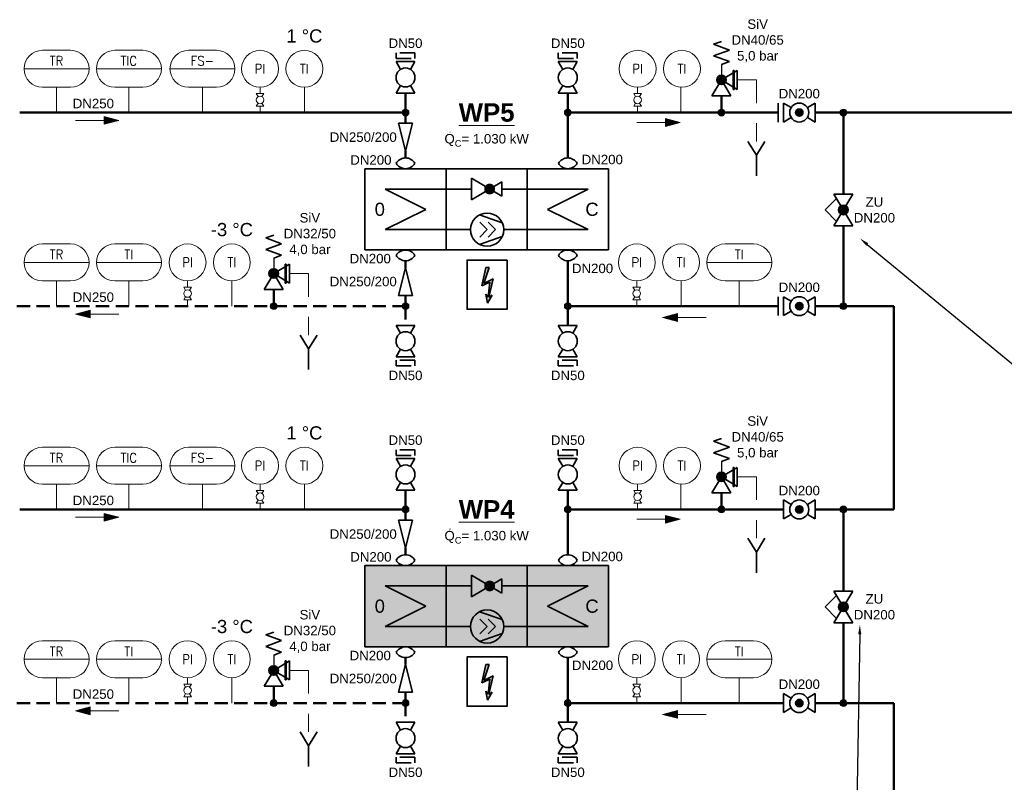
# Model space of a CAD drawing. Header units: millimetres. Extents: x -226 to 2201, y 0 to 1085.
# Tile 17 of 28: x 553 to 740, y 877 to 1022. Entities that reach past the tile are written whole.
import ezdxf
from ezdxf import colors
from ezdxf.entities.mleader import LeaderData, LeaderLine
from ezdxf.enums import TextEntityAlignment as Align
from ezdxf.math import Vec2, Vec3

# ---------------------------------------------------------------- set-up
doc = ezdxf.new("R2010")
doc.units = ezdxf.units.MM
doc.header["$PDMODE"] = 1
doc.linetypes.add('GESTRICHELT2', pattern=[0.375, 0.25, -0.125])
doc.layers.get('0').update_dxf_attribs({"lineweight": 18})
for name, color, linetype, lineweight in [('TGAx_G_KOM_GA-Symbole', 7, 'Continuous', 18), ('TGAx_G_RESERVE_KOM_GA-Symbole', 7, 'Continuous', 18), ('TGAx_H_KOM_Armaturen', 7, 'Continuous', 35), ('TGAx_H_KOM_Bauteile', 7, 'Continuous', 35), ('TGAx_H_KOM_Bauteile-Schraff', 9, 'Continuous', 18), ('TGAx_H_LTG_NT_VL', 12, 'Continuous', 50), ('TGAx_H_LTG_Quellenkreis-Umweltwärme_RL', 66, 'GESTRICHELT2', 50), ('TGAx_H_LTG_Quellenkreis-Umweltwärme_VL', 32, 'Continuous', 50), ('TGAx_H_RESERVE_KOM_Armaturen', 7, 'Continuous', 35), ('TGAx_H_RESERVE_KOM_Bauteile', 7, 'Continuous', 35), ('TGAx_H_RESERVE_LTG_NT_VL', 12, 'Continuous', 50), ('TGAx_H_RESERVE_LTG_Quellenkreis-Umweltwärme_RL', 66, 'GESTRICHELT2', 50), ('TGAx_H_RESERVE_LTG_Quellenkreis-Umweltwärme_VL', 32, 'Continuous', 50), ('TGAx_H_RESERVE_TXT_Beschriftung', 7, 'Continuous', 18), ('TGAx_H_RESERVE_TXT_Dimensionierung', 7, 'Continuous', 18), ('TGAx_H_TXT_Beschriftung', 7, 'Continuous', 18), ('TGAx_H_TXT_Dimensionierung', 7, 'Continuous', 18)]:
    doc.layers.add(name, color=color, linetype=linetype, lineweight=lineweight)
doc.styles.add('Arial', font='arial.ttf')
doc.styles.add('MSR-Arial', font='romans.shx')
doc.styles.add('RomanS', font='arial.ttf')

# ---------------------------------------------------------------- blocks, each defined once
blk = doc.blocks.new('02.MSR_Fühler m. Fernwirkung_langrund')
for p, q in [((-2.67, 3.5), (2.67, 3.5)), ((-6.17, 0), (6.17, 0)), ((-2.67, -3.5), (2.67, -3.5))]:
    blk.add_line(p, q)
for centre, start, end in [((-2.67, 0), 90, 270), ((2.67, 0), 270, 90)]:
    blk.add_arc(centre, 3.5, start, end)
at = {"style": 'MSR-Arial', "width": 0.9}
for tag, p in [('MESSART', (0.02, 1.5)), ('WERT', (0.02, -1.55))]:
    blk.add_attdef(tag, text='', height=1.8, dxfattribs=at).set_placement(p, align=Align.MIDDLE_CENTER)
blk = doc.blocks.new('02.MSR_Manometeranschluss m. Hahn')
for p, q in [((0, 4.8), (0, 3.6)), ((0, 1.2), (0, 0))]:
    blk.add_line(p, q)
at = {"linetype": 'Continuous'}
for p, q in [((0.72, 3.6), (-0.72, 3.6)), ((-0.37, 3.02), (-0.72, 3.6)), ((0.72, 3.6), (0.37, 3.02)), ((-0.37, 1.78), (-0.72, 1.2)), ((0.72, 1.2), (-0.72, 1.2)), ((0.72, 1.2), (0.37, 1.78))]:
    blk.add_line(p, q, dxfattribs=at)
blk.add_circle((0, 2.4), 0.72, dxfattribs=at)
blk = doc.blocks.new('02.MSR_Fühler rund')
blk.add_circle((0, 0), 3.5)
at = {"style": 'MSR-Arial', "width": 0.9}
blk.add_attdef('MESSART', text='', height=1.8, dxfattribs=at).set_placement((0, 0), align=Align.MIDDLE_CENTER)
blk = doc.blocks.new('4.11-Pfeil-Fliessrichtung')
at = {"linetype": 'Continuous', "lineweight": 18}
blk.add_line((-4.12, 0), (4.12, 0), dxfattribs=at)
at = {"linetype": 'Continuous', "lineweight": 18, "flags": 128}
for points in [[(1.32, 0.75), (4.12, 0), (1.32, -0.75)], [(1.39, 0.66), (3.85, 0), (1.39, -0.66)], [(1.46, 0.57), (3.58, 0), (1.46, -0.57)], [(1.53, 0.48), (3.31, 0), (1.53, -0.48)], [(1.6, 0.39), (3.04, 0), (1.6, -0.39)], [(1.67, 0.3), (2.77, 0), (1.67, -0.3)], [(1.74, 0.21), (2.5, 0), (1.74, -0.21)], [(1.81, 0.11), (2.23, 0), (1.81, -0.11)], [(1.88, 0.02), (1.96, 0), (1.88, -0.02)]]:
    blk.add_lwpolyline(points, close=True, dxfattribs=at)
blk = doc.blocks.new('8.08-Wärmetauscher o. Kreuzung')
at = {"linetype": 'Continuous'}
for p, q in [((-15, 10), (5, 10)), ((-15, -10), (-15, 10)), ((5, 10), (5, -10)), ((-10, 5), (0, 0)), ((5, 5), (-10, 5)), ((0, 0), (-10, -5)), ((5, -5), (-10, -5)), ((5, -10), (-15, -10))]:
    blk.add_line(p, q, dxfattribs=at)
blk = doc.blocks.new('7.02.02-Druckminderventil')
at = {"linetype": 'Continuous'}
for p, q in [((5, 1.8), (0, -1.2)), ((5, 1.8), (5, -1.8)), ((0, -1.2), (0, 1.2)), ((0, 1.2), (5, -1.8))]:
    blk.add_line(p, q, dxfattribs=at)
at = {"const_width": 0.9, "flags": 128}
blk.add_lwpolyline([(1.55, 0, 1), (2.45, 0, 1)], format="xyb", close=True, dxfattribs=at)
blk = doc.blocks.new('01.DIV_Pfeil-ELT')
h = blk.add_hatch(color=256)
h.dxf.hatch_style = 1
h.paths.add_polyline_path([(0.53, 12.06), (-0.52, 12.06), (-1.92, 5.85), (0.84, 7.12), (0.24, 2.05), (-0.57, 3.1), (0, 0), (1.56, 2.75), (0.47, 2.03), (1.92, 8.25), (-1.2, 6.64)])
at = {"linetype": 'Continuous'}
for p, q in [((-1.92, 5.85), (-0.52, 12.06)), ((0.53, 12.06), (-1.2, 6.64)), ((-0.52, 12.06), (0.53, 12.06)), ((-1.92, 5.85), (0.84, 7.12)), ((-1.2, 6.64), (1.92, 8.25)), ((0.84, 7.12), (0.24, 2.05)), ((1.92, 8.25), (0.47, 2.03)), ((-0.57, 3.1), (0.24, 2.05)), ((0, 0), (-0.57, 3.1)), ((0, 0), (1.56, 2.75)), ((1.56, 2.75), (0.47, 2.03))]:
    blk.add_line(p, q, dxfattribs=at)
blk = doc.blocks.new('7.03-Sicherheitsventil')
for p, q in [((-1.5, 9.75), (0, 10.29)), ((-1.5, 9.75), (1.5, 8.66)), ((-1.5, 7.56), (1.5, 8.66)), ((-1.5, 7.56), (1.5, 6.47)), ((0, 5.93), (1.5, 6.47))]:
    blk.add_line(p, q)
at = {"lineweight": 25}
blk.add_line((0, 5.93), (0, 3), dxfattribs=at)
at = {"linetype": 'Continuous'}
for p, q in [((3, 4.8), (0, 3)), ((2.2, 4.8), (2.2, 1.2)), ((2.3, 4.8), (2.3, 1.2)), ((2.4, 4.8), (2.4, 1.2)), ((3, 4.8), (3, 1.2)), ((-1.8, 0), (0, 3)), ((0, 3), (1.8, 0)), ((0, 3), (3, 1.2)), ((-1.8, 0), (1.8, 0))]:
    blk.add_line(p, q, dxfattribs=at)
at = {"color": 7}
for p, q in [((2.2, 4.8), (2.4, 4.8)), ((2.2, 1.2), (2.4, 1.2))]:
    blk.add_line(p, q, dxfattribs=at)
at = {"linetype": 'Continuous'}
for radius in [0.9, 0.8, 0.7, 0.6, 0.5, 0.4, 0.3, 0.2, 0.1]:
    blk.add_circle((0, 3), radius, dxfattribs=at)
blk.add_point((0, 3), dxfattribs=at)
blk = doc.blocks.new('9.01-Trichter')
at = {"linetype": 'Continuous'}
for p, q in [((-1.63, 0), (0, -2.62)), ((0, -2.62), (1.63, 0)), ((0, -6.53), (0, -2.62))]:
    blk.add_line(p, q, dxfattribs=at)
blk = doc.blocks.new('4.16-Leitungs-Verbindungspunkt')
at = {"linetype": 'Continuous', "lineweight": 18}
blk.add_hatch(color=256, dxfattribs=at).paths.add_polyline_path([(0.65, 0, 1), (-0.65, 0, 1)])
blk.add_circle((0, 0), 0.65, dxfattribs=at)
blk = doc.blocks.new('13.41-Schraubenverdichter')
at = {"linetype": 'Continuous'}
for p, q in [((-4.01, -6.45), (-1.87, -0.31)), ((-2, -4.15), (0, -2.15)), ((0, -2.15), (2, -4.15)), ((1.87, -0.31), (4.01, -6.45)), ((-2, -6.4), (0, -4.4)), ((0, -4.4), (2, -6.4))]:
    blk.add_line(p, q, dxfattribs=at)
blk.add_circle((0, -4.4), 4.5, dxfattribs=at)
blk = doc.blocks.new('7.02.01C-Absperrventil m. stet. Stellverhalten')
h = blk.add_hatch(color=256)
h.dxf.hatch_style = 1
h.paths.add_polyline_path([(2.23, 0.46), (3, 0), (3.77, 0.46, 0.56619)])
h.paths.add_polyline_path([(2.23, 0.46, 0.135933), (2.1, 0, 0.135933), (2.23, -0.46), (3, 0)])
h.paths.add_polyline_path([(3, 0), (2.23, -0.46, 0.56619), (3.77, -0.46)])
h.paths.add_polyline_path([(3.77, 0.46), (3, 0), (3.77, -0.46, 0.135933), (3.9, 0, 0.135933)])
at = {"linetype": 'Continuous'}
for p, q in [((3, 3.48), (0.81, 1.31)), ((3, 3.48), (5.19, 1.31)), ((6, 1.8), (0, -1.8)), ((0, 1.8), (6, -1.8)), ((0, 1.8), (0, -1.8)), ((6, 1.8), (6, -1.8))]:
    blk.add_line(p, q, dxfattribs=at)
blk.add_circle((3, 0), 0.9, dxfattribs=at)
blk.add_point((3, 0), dxfattribs=at)
blk = doc.blocks.new('7.01.04-Absperrhahn allg.')
at = {"linetype": 'Continuous'}
for p, q in [((0, 1.8), (0, -1.8)), ((0, 1.8), (1.46, 0.93)), ((6, 1.8), (4.54, 0.93)), ((6, 1.8), (6, -1.8)), ((1.46, -0.93), (0, -1.8)), ((4.54, -0.93), (6, -1.8))]:
    blk.add_line(p, q, dxfattribs=at)
blk.add_circle((3, 0), 1.8, dxfattribs=at)
blk = doc.blocks.new('Manometeranschluss-m-Hahn')
for p, q in [((0, 4.8), (0, 3.6)), ((0, 1.2), (0, 0))]:
    blk.add_line(p, q)
at = {"xscale": 0.4000000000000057, "yscale": 0.4000000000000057, "zscale": 0.4000000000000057, "rotation": 270}
blk.add_blockref('7.01.04-Absperrhahn allg.', (0, 3.6), dxfattribs=at)
blk = doc.blocks.new('7.01.05-Absperrkugelhahn')
h = blk.add_hatch(color=256)
h.dxf.hatch_style = 1
h.paths.add_polyline_path([(2.3, 0, 1), (3.7, 0, 1)])
at = {"linetype": 'Continuous'}
for p, q in [((0, 1.8), (1.46, 0.93)), ((0, 1.8), (0, -1.8)), ((6, 1.8), (4.54, 0.93)), ((6, 1.8), (6, -1.8)), ((1.46, -0.93), (0, -1.8)), ((4.54, -0.93), (6, -1.8))]:
    blk.add_line(p, q, dxfattribs=at)
for radius in [1.8, 0.7]:
    blk.add_circle((3, 0), radius, dxfattribs=at)
blk = doc.blocks.new('8.01-Kompensator allg')
for centre, start, end in [((2.09, 0), 120.7343, 239.2657), ((-0.05, 0), 300.7343, 59.2657)]:
    blk.add_arc(centre, 2.09, start, end)
blk = doc.blocks.new('6.01-Reduzierung')
at = {"flags": 128}
blk.add_lwpolyline([(0, 1.3125), (0, -1.3125), (5.25, 0)], close=True, dxfattribs=at)
blk = doc.blocks.new('5.02-Flanschpaar')
at = {"linetype": 'Continuous'}
for p, q in [((0, 1.8), (0, -1.8)), ((1, 1.8), (1, -1.8))]:
    blk.add_line(p, q, dxfattribs=at)
blk = doc.blocks.new('5.07-Kupplung allg.')
at = {"linetype": 'Continuous'}
for p, q in [((0, 1.8), (0, -1.1)), ((1.1, 1.1), (1.1, 0)), ((1.1, 0), (1.1, -1.8))]:
    blk.add_line(p, q, dxfattribs=at)
for p, q in [((0, 1.8), (1.1, 1.8)), ((0, -1.8), (1.1, -1.8))]:
    blk.add_line(p, q)

msp = doc.modelspace()

# ---------------------------------------------------------------- hatches: boundary and pattern name
at = {"layer": 'TGAx_H_KOM_Bauteile-Schraff'}
h = msp.add_hatch(color=256, dxfattribs=at)
h.dxf.hatch_style = 1
h.set_gradient(color1=(255, 255, 255), color2=(192, 192, 192), tint=1, name='INVCYLINDER')
h.paths.add_polyline_path([(618.18, 918.17), (618.18, 902.77), (664.38, 902.77), (664.38, 918.17)])

# ---------------------------------------------------------------- linework, layer by layer
at = {"layer": 'TGAx_G_KOM_GA-Symbole'}
for p, q in [((559.66, 928.83), (559.66, 933.63)), ((573.38, 928.83), (573.38, 933.63)), ((587.35, 928.83), (587.35, 933.63)), ((606.68, 933.63), (606.68, 928.83)), ((606.68, 933.63), (606.68, 928.83)), ((678.12, 933.63), (678.12, 928.83)), ((559.66, 892.11), (559.66, 896.91)), ((573.38, 892.11), (573.38, 896.91)), ((592.93, 896.91), (592.93, 892.11)), ((592.93, 896.91), (592.93, 892.11)), ((678.18, 896.91), (678.18, 892.11)), ((678.18, 896.91), (678.18, 892.11)), ((689.23, 892.11), (689.23, 896.91))]:
    msp.add_line(p, q, dxfattribs=at)
at = {"layer": 'TGAx_G_RESERVE_KOM_GA-Symbole'}
for p, q in [((559.66, 1004.1), (559.66, 1008.9)), ((573.38, 1004.1), (573.38, 1008.9)), ((587.35, 1004.1), (587.35, 1008.9)), ((606.68, 1008.9), (606.68, 1004.1)), ((606.68, 1008.9), (606.68, 1004.1)), ((678.12, 1008.9), (678.12, 1004.1)), ((559.66, 967.38), (559.66, 972.18)), ((573.38, 967.38), (573.38, 972.18)), ((592.93, 972.18), (592.93, 967.38)), ((592.93, 972.18), (592.93, 967.38)), ((678.18, 972.18), (678.18, 967.38)), ((678.18, 972.18), (678.18, 967.38)), ((689.23, 967.38), (689.23, 972.18))]:
    msp.add_line(p, q, dxfattribs=at)
at = {"layer": 'TGAx_H_KOM_Armaturen', "lineweight": 18}
for p, q in [((688.84, 935.01), (692.47, 935.01)), ((692.47, 935.01), (692.47, 930.62)), ((692.47, 926.78), (692.47, 923.36)), ((603.86, 898.29), (607.49, 898.29)), ((607.49, 898.29), (607.49, 893.9)), ((607.49, 890.06), (607.49, 886.64))]:
    msp.add_line(p, q, dxfattribs=at)
at = {"layer": 'TGAx_H_KOM_Armaturen'}
msp.add_lwpolyline([(645.17, 900.86), (645.17, 891.51), (637.56, 891.51), (637.56, 900.86)], close=True, dxfattribs=at)
at = {"layer": 'TGAx_H_KOM_Bauteile'}
for p, q in [((638.42, 914.32), (633.58, 914.32)), ((648.98, 914.32), (644.14, 914.32)), ((638.11, 906.62), (633.58, 906.62)), ((648.98, 906.62), (644.44, 906.62))]:
    msp.add_line(p, q, dxfattribs=at)
msp.add_lwpolyline([(633.58, 918.17), (633.58, 902.77), (648.98, 902.77), (648.98, 918.17)], close=True, dxfattribs=at)
at = {"layer": 'TGAx_H_LTG_NT_VL', "ltscale": 0.1}
for p, q in [((818.13, 1004.1), (703.61, 1004.1)), ((708.97, 988.63), (708.97, 1004.1)), ((708.97, 967.38), (708.97, 982.63)), ((718.56, 967.38), (703.61, 967.38)), ((718.56, 928.83), (718.56, 967.38)), ((656.68, 928.83), (656.68, 932.47)), ((685.84, 932.01), (685.84, 928.83)), ((697.61, 928.83), (656.68, 928.83)), ((656.68, 920.22), (656.68, 928.83)), ((718.56, 928.83), (703.61, 928.83)), ((708.97, 913.35), (708.97, 928.83)), ((708.97, 892.11), (708.97, 907.35)), ((656.68, 900.72), (656.68, 892.11)), ((697.61, 892.11), (656.68, 892.11)), ((656.68, 892.11), (656.68, 888.46)), ((718.56, 892.11), (703.61, 892.11)), ((718.56, 892.11), (718.56, 853.56))]:
    msp.add_line(p, q, dxfattribs=at)
at = {"layer": 'TGAx_H_LTG_Quellenkreis-Umweltwärme_RL', "ltscale": 10}
for p, q in [((625.88, 900.72), (625.88, 899.4)), ((600.86, 895.29), (600.86, 892.11)), ((625.88, 894.15), (625.88, 892.11)), ((625.88, 892.11), (443.64, 892.11)), ((625.88, 892.11), (625.88, 888.46))]:
    msp.add_line(p, q, dxfattribs=at)
at = {"layer": 'TGAx_H_LTG_Quellenkreis-Umweltwärme_VL', "ltscale": 10}
for p, q in [((625.88, 928.83), (625.88, 932.47)), ((625.88, 928.83), (552.66, 928.83)), ((625.88, 926.79), (625.88, 928.83)), ((625.88, 920.22), (625.88, 921.54))]:
    msp.add_line(p, q, dxfattribs=at)
at = {"layer": 'TGAx_H_RESERVE_KOM_Armaturen', "lineweight": 18}
for p, q in [((688.84, 1010.29), (692.47, 1010.29)), ((692.47, 1010.29), (692.47, 1005.9)), ((692.47, 1002.06), (692.47, 998.64)), ((603.86, 973.56), (607.49, 973.56)), ((607.49, 973.56), (607.49, 969.17)), ((607.49, 965.33), (607.49, 961.91))]:
    msp.add_line(p, q, dxfattribs=at)
at = {"layer": 'TGAx_H_RESERVE_KOM_Armaturen'}
msp.add_lwpolyline([(645.17, 976.13), (645.17, 966.79), (637.56, 966.79), (637.56, 976.13)], close=True, dxfattribs=at)
at = {"layer": 'TGAx_H_RESERVE_KOM_Bauteile'}
for p, q in [((638.42, 989.59), (633.58, 989.59)), ((648.98, 989.59), (644.14, 989.59)), ((638.11, 981.89), (633.58, 981.89)), ((648.98, 981.89), (644.44, 981.89))]:
    msp.add_line(p, q, dxfattribs=at)
msp.add_lwpolyline([(633.58, 993.44), (633.58, 978.04), (648.98, 978.04), (648.98, 993.44)], close=True, dxfattribs=at)
at = {"layer": 'TGAx_H_RESERVE_LTG_NT_VL', "ltscale": 0.1}
for p, q in [((656.68, 1004.1), (656.68, 1007.75)), ((685.84, 1007.29), (685.84, 1004.1)), ((696.61, 1004.1), (656.68, 1004.1)), ((656.68, 995.49), (656.68, 1004.1)), ((656.68, 975.99), (656.68, 967.38)), ((696.61, 967.38), (656.68, 967.38)), ((656.68, 967.38), (656.68, 963.74))]:
    msp.add_line(p, q, dxfattribs=at)
at = {"layer": 'TGAx_H_RESERVE_LTG_Quellenkreis-Umweltwärme_RL', "ltscale": 10}
for p, q in [((625.88, 975.99), (625.88, 974.67)), ((600.86, 970.56), (600.86, 967.38)), ((625.88, 969.42), (625.88, 967.38)), ((625.88, 967.38), (414.61, 967.38)), ((625.88, 967.38), (625.88, 963.74))]:
    msp.add_line(p, q, dxfattribs=at)
at = {"layer": 'TGAx_H_RESERVE_LTG_Quellenkreis-Umweltwärme_VL', "ltscale": 10}
for p, q in [((625.88, 1004.1), (625.88, 1007.75)), ((625.88, 1004.1), (552.66, 1004.1)), ((625.88, 1002.06), (625.88, 1004.1)), ((625.88, 995.49), (625.88, 996.81))]:
    msp.add_line(p, q, dxfattribs=at)
at = {"layer": 'TGAx_H_RESERVE_TXT_Beschriftung'}
msp.add_circle((634.31, 1000.38), 0.0221, dxfattribs=at)
at = {"layer": 'TGAx_H_TXT_Beschriftung'}
msp.add_circle((634.31, 925.1), 0.0221, dxfattribs=at)

# ---------------------------------------------------------------- block references
at = {"layer": 'TGAx_G_KOM_GA-Symbole'}
ref = msp.add_blockref('02.MSR_Fühler m. Fernwirkung_langrund', (559.66, 937.13), dxfattribs=dict(at, xscale=-1))
ref.add_attrib('MESSART', 'TR', dxfattribs={"layer": '0', "height": 1.8, "style": 'MSR-Arial', "width": 0.9}).set_placement((559.64, 938.63), align=Align.MIDDLE_CENTER)
ref = msp.add_blockref('02.MSR_Fühler m. Fernwirkung_langrund', (573.38, 937.13), dxfattribs=dict(at, xscale=-1))
ref.add_attrib('MESSART', 'TIC', dxfattribs={"layer": '0', "height": 1.8, "style": 'MSR-Arial', "width": 0.9}).set_placement((573.36, 938.63), align=Align.MIDDLE_CENTER)
ref = msp.add_blockref('02.MSR_Fühler m. Fernwirkung_langrund', (587.35, 937.13), dxfattribs=dict(at, xscale=-1))
ref.add_attrib('MESSART', 'FS-', dxfattribs={"layer": '0', "height": 1.8, "style": 'MSR-Arial', "width": 0.9}).set_placement((587.33, 938.63), align=Align.MIDDLE_CENTER)
ref = msp.add_blockref('02.MSR_Fühler rund', (598.27, 937.13), dxfattribs=dict(at, xscale=-1))
ref.add_attrib('MESSART', 'PI', dxfattribs={"layer": '0', "height": 1.8, "style": 'MSR-Arial', "width": 0.9}).set_placement((598.27, 937.13), align=Align.MIDDLE_CENTER)
ref = msp.add_blockref('02.MSR_Fühler rund', (606.68, 937.13), dxfattribs=dict(at, xscale=-1))
ref.add_attrib('MESSART', 'TI', dxfattribs={"layer": '0', "height": 1.8, "style": 'MSR-Arial', "width": 0.9}).set_placement((606.68, 937.13), align=Align.MIDDLE_CENTER)
ref = msp.add_blockref('02.MSR_Fühler rund', (669.93, 937.13), dxfattribs=dict(at, xscale=-1))
ref.add_attrib('MESSART', 'PI', dxfattribs={"layer": '0', "height": 1.8, "style": 'MSR-Arial', "width": 0.9}).set_placement((669.93, 937.13), align=Align.MIDDLE_CENTER)
ref = msp.add_blockref('02.MSR_Fühler rund', (678.34, 937.13), dxfattribs=dict(at, xscale=-1))
ref.add_attrib('MESSART', 'TI', dxfattribs={"layer": '0', "height": 1.8, "style": 'MSR-Arial', "width": 0.9}).set_placement((678.34, 937.13), align=Align.MIDDLE_CENTER)
at = {"layer": 'TGAx_G_KOM_GA-Symbole', "xscale": -1}
for p in [(598.27, 928.83), (584.52, 892.11), (669.77, 892.11)]:
    msp.add_blockref('02.MSR_Manometeranschluss m. Hahn', p, dxfattribs=at)
at = {"layer": 'TGAx_G_KOM_GA-Symbole'}
msp.add_blockref('Manometeranschluss-m-Hahn', (669.93, 928.83), dxfattribs=at)
ref = msp.add_blockref('02.MSR_Fühler m. Fernwirkung_langrund', (559.66, 900.41), dxfattribs=dict(at, xscale=-1))
ref.add_attrib('MESSART', 'TR', dxfattribs={"layer": '0', "height": 1.8, "style": 'MSR-Arial', "width": 0.9}).set_placement((559.64, 901.9), align=Align.MIDDLE_CENTER)
ref = msp.add_blockref('02.MSR_Fühler m. Fernwirkung_langrund', (573.38, 900.41), dxfattribs=dict(at, xscale=-1))
ref.add_attrib('MESSART', 'TI', dxfattribs={"layer": '0', "height": 1.8, "style": 'MSR-Arial', "width": 0.9}).set_placement((573.36, 901.9), align=Align.MIDDLE_CENTER)
ref = msp.add_blockref('02.MSR_Fühler rund', (584.52, 900.41), dxfattribs=dict(at, xscale=-1))
ref.add_attrib('MESSART', 'PI', dxfattribs={"layer": '0', "height": 1.8, "style": 'MSR-Arial', "width": 0.9}).set_placement((584.52, 900.41), align=Align.MIDDLE_CENTER)
ref = msp.add_blockref('02.MSR_Fühler rund', (592.93, 900.41), dxfattribs=dict(at, xscale=-1))
ref.add_attrib('MESSART', 'TI', dxfattribs={"layer": '0', "height": 1.8, "style": 'MSR-Arial', "width": 0.9}).set_placement((592.93, 900.41), align=Align.MIDDLE_CENTER)
ref = msp.add_blockref('02.MSR_Fühler rund', (669.77, 900.41), dxfattribs=dict(at, xscale=-1))
ref.add_attrib('MESSART', 'PI', dxfattribs={"layer": '0', "height": 1.8, "style": 'MSR-Arial', "width": 0.9}).set_placement((669.77, 900.41), align=Align.MIDDLE_CENTER)
ref = msp.add_blockref('02.MSR_Fühler rund', (678.18, 900.41), dxfattribs=dict(at, xscale=-1))
ref.add_attrib('MESSART', 'TI', dxfattribs={"layer": '0', "height": 1.8, "style": 'MSR-Arial', "width": 0.9}).set_placement((678.18, 900.41), align=Align.MIDDLE_CENTER)
ref = msp.add_blockref('02.MSR_Fühler m. Fernwirkung_langrund', (689.23, 900.41), dxfattribs=dict(at, xscale=-1))
ref.add_attrib('MESSART', 'TI', dxfattribs={"layer": '0', "height": 1.8, "style": 'MSR-Arial', "width": 0.9}).set_placement((689.21, 901.9), align=Align.MIDDLE_CENTER)
at = {"layer": 'TGAx_G_RESERVE_KOM_GA-Symbole'}
ref = msp.add_blockref('02.MSR_Fühler m. Fernwirkung_langrund', (559.66, 1012.4), dxfattribs=dict(at, xscale=-1))
ref.add_attrib('MESSART', 'TR', dxfattribs={"layer": '0', "height": 1.8, "style": 'MSR-Arial', "width": 0.9}).set_placement((559.64, 1013.9), align=Align.MIDDLE_CENTER)
ref = msp.add_blockref('02.MSR_Fühler m. Fernwirkung_langrund', (573.38, 1012.4), dxfattribs=dict(at, xscale=-1))
ref.add_attrib('MESSART', 'TIC', dxfattribs={"layer": '0', "height": 1.8, "style": 'MSR-Arial', "width": 0.9}).set_placement((573.36, 1013.9), align=Align.MIDDLE_CENTER)
ref = msp.add_blockref('02.MSR_Fühler m. Fernwirkung_langrund', (587.35, 1012.4), dxfattribs=dict(at, xscale=-1))
ref.add_attrib('MESSART', 'FS-', dxfattribs={"layer": '0', "height": 1.8, "style": 'MSR-Arial', "width": 0.9}).set_placement((587.33, 1013.9), align=Align.MIDDLE_CENTER)
ref = msp.add_blockref('02.MSR_Fühler rund', (598.27, 1012.4), dxfattribs=dict(at, xscale=-1))
ref.add_attrib('MESSART', 'PI', dxfattribs={"layer": '0', "height": 1.8, "style": 'MSR-Arial', "width": 0.9}).set_placement((598.27, 1012.4), align=Align.MIDDLE_CENTER)
ref = msp.add_blockref('02.MSR_Fühler rund', (606.68, 1012.4), dxfattribs=dict(at, xscale=-1))
ref.add_attrib('MESSART', 'TI', dxfattribs={"layer": '0', "height": 1.8, "style": 'MSR-Arial', "width": 0.9}).set_placement((606.68, 1012.4), align=Align.MIDDLE_CENTER)
ref = msp.add_blockref('02.MSR_Fühler rund', (669.93, 1012.4), dxfattribs=dict(at, xscale=-1))
ref.add_attrib('MESSART', 'PI', dxfattribs={"layer": '0', "height": 1.8, "style": 'MSR-Arial', "width": 0.9}).set_placement((669.93, 1012.4), align=Align.MIDDLE_CENTER)
ref = msp.add_blockref('02.MSR_Fühler rund', (678.34, 1012.4), dxfattribs=dict(at, xscale=-1))
ref.add_attrib('MESSART', 'TI', dxfattribs={"layer": '0', "height": 1.8, "style": 'MSR-Arial', "width": 0.9}).set_placement((678.34, 1012.4), align=Align.MIDDLE_CENTER)
at = {"layer": 'TGAx_G_RESERVE_KOM_GA-Symbole', "xscale": -1}
for p in [(598.27, 1004.1), (584.52, 967.38), (669.77, 967.38)]:
    msp.add_blockref('02.MSR_Manometeranschluss m. Hahn', p, dxfattribs=at)
at = {"layer": 'TGAx_G_RESERVE_KOM_GA-Symbole'}
msp.add_blockref('Manometeranschluss-m-Hahn', (669.93, 1004.1), dxfattribs=at)
ref = msp.add_blockref('02.MSR_Fühler m. Fernwirkung_langrund', (559.66, 975.68), dxfattribs=dict(at, xscale=-1))
ref.add_attrib('MESSART', 'TR', dxfattribs={"layer": '0', "height": 1.8, "style": 'MSR-Arial', "width": 0.9}).set_placement((559.64, 977.18), align=Align.MIDDLE_CENTER)
ref = msp.add_blockref('02.MSR_Fühler m. Fernwirkung_langrund', (573.38, 975.68), dxfattribs=dict(at, xscale=-1))
ref.add_attrib('MESSART', 'TI', dxfattribs={"layer": '0', "height": 1.8, "style": 'MSR-Arial', "width": 0.9}).set_placement((573.36, 977.18), align=Align.MIDDLE_CENTER)
ref = msp.add_blockref('02.MSR_Fühler rund', (584.52, 975.68), dxfattribs=dict(at, xscale=-1))
ref.add_attrib('MESSART', 'PI', dxfattribs={"layer": '0', "height": 1.8, "style": 'MSR-Arial', "width": 0.9}).set_placement((584.52, 975.68), align=Align.MIDDLE_CENTER)
ref = msp.add_blockref('02.MSR_Fühler rund', (592.93, 975.68), dxfattribs=dict(at, xscale=-1))
ref.add_attrib('MESSART', 'TI', dxfattribs={"layer": '0', "height": 1.8, "style": 'MSR-Arial', "width": 0.9}).set_placement((592.93, 975.68), align=Align.MIDDLE_CENTER)
ref = msp.add_blockref('02.MSR_Fühler rund', (669.77, 975.68), dxfattribs=dict(at, xscale=-1))
ref.add_attrib('MESSART', 'PI', dxfattribs={"layer": '0', "height": 1.8, "style": 'MSR-Arial', "width": 0.9}).set_placement((669.77, 975.68), align=Align.MIDDLE_CENTER)
ref = msp.add_blockref('02.MSR_Fühler rund', (678.18, 975.68), dxfattribs=dict(at, xscale=-1))
ref.add_attrib('MESSART', 'TI', dxfattribs={"layer": '0', "height": 1.8, "style": 'MSR-Arial', "width": 0.9}).set_placement((678.18, 975.68), align=Align.MIDDLE_CENTER)
ref = msp.add_blockref('02.MSR_Fühler m. Fernwirkung_langrund', (689.23, 975.68), dxfattribs=dict(at, xscale=-1))
ref.add_attrib('MESSART', 'TI', dxfattribs={"layer": '0', "height": 1.8, "style": 'MSR-Arial', "width": 0.9}).set_placement((689.21, 977.18), align=Align.MIDDLE_CENTER)
at = {"layer": 'TGAx_H_KOM_Armaturen'}
for name, p, rotation in [('5.02-Flanschpaar', (697.61, 1004.1), 180), ('7.02.01C-Absperrventil m. stet. Stellverhalten', (708.97, 982.63), 90.00000000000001), ('5.02-Flanschpaar', (697.61, 967.38), 180), ('5.07-Kupplung allg.', (625.88, 939.06), 89.99999999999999), ('5.07-Kupplung allg.', (656.68, 939.06), 89.99999999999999), ('7.01.04-Absperrhahn allg.', (625.88, 932.47), 89.99999999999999), ('7.01.04-Absperrhahn allg.', (656.68, 932.47), 89.99999999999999), ('6.01-Reduzierung', (625.88, 926.79), 270), ('8.01-Kompensator allg', (625.88, 920.22), 270), ('8.01-Kompensator allg', (656.68, 920.22), 270), ('7.02.01C-Absperrventil m. stet. Stellverhalten', (708.97, 907.35), 90.00000000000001), ('7.01.04-Absperrhahn allg.', (625.88, 888.46), 270), ('7.01.04-Absperrhahn allg.', (656.68, 888.46), 270), ('5.07-Kupplung allg.', (625.88, 881.88), 270), ('5.07-Kupplung allg.', (656.68, 881.88), 270)]:
    msp.add_blockref(name, p, dxfattribs=dict(at, rotation=rotation))
at = {"layer": 'TGAx_H_KOM_Armaturen', "xscale": -1}
for name, p, rotation in [('7.01.05-Absperrkugelhahn', (697.61, 1004.1), 180), ('7.01.05-Absperrkugelhahn', (697.61, 967.38), 180), ('7.01.05-Absperrkugelhahn', (697.61, 928.83), 180), ('8.01-Kompensator allg', (625.88, 900.72), 270), ('8.01-Kompensator allg', (656.68, 900.72), 270), ('6.01-Reduzierung', (625.88, 894.15), 270), ('7.01.05-Absperrkugelhahn', (697.61, 892.11), 180)]:
    msp.add_blockref(name, p, dxfattribs=dict(at, rotation=rotation))
at = {"layer": 'TGAx_H_KOM_Armaturen'}
for name, p in [('7.03-Sicherheitsventil', (685.84, 932.01)), ('9.01-Trichter', (692.47, 923.36)), ('7.03-Sicherheitsventil', (600.86, 895.29)), ('9.01-Trichter', (607.49, 886.64))]:
    msp.add_blockref(name, p, dxfattribs=at)
at = {"layer": 'TGAx_H_KOM_Armaturen', "xscale": 0.5599999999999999, "yscale": 0.5599999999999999, "zscale": 0.5599999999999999}
msp.add_blockref('01.DIV_Pfeil-ELT', (641.43, 892.66), dxfattribs=at)
at = {"layer": 'TGAx_H_KOM_Bauteile'}
for name, p, xscale, yscale, zscale, rotation in [('8.08-Wärmetauscher o. Kreuzung', (629.73, 910.47), -0.77, 0.77, 0.77, 180), ('8.08-Wärmetauscher o. Kreuzung', (652.83, 910.47), 0.77, 0.77, 0.77, 180), ('7.02.02-Druckminderventil', (644.14, 914.32), 1.144, 1.144, 1.144, 180), ('13.41-Schraubenverdichter', (644.44, 906.62), -0.7, 0.7, 0.7, 270)]:
    msp.add_blockref(name, p, dxfattribs=dict(at, xscale=xscale, yscale=yscale, zscale=zscale, rotation=rotation))
at = {"layer": 'TGAx_H_LTG_NT_VL', "ltscale": 0.1, "xscale": -1}
for name, p, rotation in [('4.16-Leitungs-Verbindungspunkt', (708.97, 1004.1), 270), ('4.16-Leitungs-Verbindungspunkt', (708.97, 967.38), 270), ('4.16-Leitungs-Verbindungspunkt', (656.68, 928.83), 90), ('4.16-Leitungs-Verbindungspunkt', (685.84, 928.83), 270), ('4.16-Leitungs-Verbindungspunkt', (708.97, 928.83), 270), ('4.11-Pfeil-Fliessrichtung', (673.9, 926.96), 180), ('4.16-Leitungs-Verbindungspunkt', (656.68, 892.11), 270), ('4.16-Leitungs-Verbindungspunkt', (708.97, 892.11), 270)]:
    msp.add_blockref(name, p, dxfattribs=dict(at, rotation=rotation))
at = {"layer": 'TGAx_H_LTG_NT_VL', "ltscale": 0.1, "rotation": 180}
msp.add_blockref('4.11-Pfeil-Fliessrichtung', (678.79, 889.97), dxfattribs=at)
at = {"layer": 'TGAx_H_LTG_Quellenkreis-Umweltwärme_RL', "ltscale": 10, "xscale": -1}
msp.add_blockref('4.11-Pfeil-Fliessrichtung', (567.36, 890.62), dxfattribs=at)
at = {"layer": 'TGAx_H_LTG_Quellenkreis-Umweltwärme_RL', "xscale": -1, "rotation": 270}
msp.add_blockref('4.16-Leitungs-Verbindungspunkt', (600.86, 892.11), dxfattribs=at)
at = {"layer": 'TGAx_H_LTG_Quellenkreis-Umweltwärme_RL', "ltscale": 10, "xscale": -1, "rotation": 270}
msp.add_blockref('4.16-Leitungs-Verbindungspunkt', (625.88, 892.11), dxfattribs=at)
at = {"layer": 'TGAx_H_LTG_Quellenkreis-Umweltwärme_VL', "ltscale": 10, "xscale": -1}
for name, p, rotation in [('4.16-Leitungs-Verbindungspunkt', (625.88, 928.83), 90), ('4.11-Pfeil-Fliessrichtung', (567.36, 927.34), 180)]:
    msp.add_blockref(name, p, dxfattribs=dict(at, rotation=rotation))
at = {"layer": 'TGAx_H_RESERVE_KOM_Armaturen'}
for name, p in [('7.03-Sicherheitsventil', (685.84, 1007.29)), ('9.01-Trichter', (692.47, 998.64)), ('7.03-Sicherheitsventil', (600.86, 970.56)), ('9.01-Trichter', (607.49, 961.91))]:
    msp.add_blockref(name, p, dxfattribs=at)
for name, p, rotation in [('5.07-Kupplung allg.', (625.88, 1014.33), 89.99999999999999), ('5.07-Kupplung allg.', (656.68, 1014.33), 89.99999999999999), ('7.01.04-Absperrhahn allg.', (625.88, 1007.75), 89.99999999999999), ('7.01.04-Absperrhahn allg.', (656.68, 1007.75), 89.99999999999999), ('6.01-Reduzierung', (625.88, 1002.06), 270), ('8.01-Kompensator allg', (625.88, 995.49), 270), ('8.01-Kompensator allg', (656.68, 995.49), 270), ('7.01.04-Absperrhahn allg.', (625.88, 963.74), 270), ('7.01.04-Absperrhahn allg.', (656.68, 963.74), 270), ('5.07-Kupplung allg.', (625.88, 957.15), 270), ('5.07-Kupplung allg.', (656.68, 957.15), 270)]:
    msp.add_blockref(name, p, dxfattribs=dict(at, rotation=rotation))
at = {"layer": 'TGAx_H_RESERVE_KOM_Armaturen', "xscale": -1, "rotation": 270}
for name, p in [('8.01-Kompensator allg', (625.88, 975.99)), ('8.01-Kompensator allg', (656.68, 975.99)), ('6.01-Reduzierung', (625.88, 969.42))]:
    msp.add_blockref(name, p, dxfattribs=at)
at = {"layer": 'TGAx_H_RESERVE_KOM_Armaturen', "xscale": 0.5599999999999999, "yscale": 0.5599999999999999, "zscale": 0.5599999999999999}
msp.add_blockref('01.DIV_Pfeil-ELT', (641.43, 967.93), dxfattribs=at)
at = {"layer": 'TGAx_H_RESERVE_KOM_Bauteile'}
for name, p, xscale, yscale, zscale, rotation in [('8.08-Wärmetauscher o. Kreuzung', (629.73, 985.74), -0.77, 0.77, 0.77, 180), ('8.08-Wärmetauscher o. Kreuzung', (652.83, 985.74), 0.77, 0.77, 0.77, 180), ('7.02.02-Druckminderventil', (644.14, 989.59), 1.144, 1.144, 1.144, 180), ('13.41-Schraubenverdichter', (644.44, 981.89), -0.7, 0.7, 0.7, 270)]:
    msp.add_blockref(name, p, dxfattribs=dict(at, xscale=xscale, yscale=yscale, zscale=zscale, rotation=rotation))
at = {"layer": 'TGAx_H_RESERVE_LTG_NT_VL', "ltscale": 0.1, "xscale": -1}
for name, p, rotation in [('4.16-Leitungs-Verbindungspunkt', (656.68, 1004.1), 90), ('4.16-Leitungs-Verbindungspunkt', (685.84, 1004.1), 270), ('4.11-Pfeil-Fliessrichtung', (673.9, 1002.23), 180), ('4.16-Leitungs-Verbindungspunkt', (656.68, 967.38), 270)]:
    msp.add_blockref(name, p, dxfattribs=dict(at, rotation=rotation))
at = {"layer": 'TGAx_H_RESERVE_LTG_NT_VL', "ltscale": 0.1, "rotation": 180}
msp.add_blockref('4.11-Pfeil-Fliessrichtung', (678.79, 965.25), dxfattribs=at)
at = {"layer": 'TGAx_H_RESERVE_LTG_Quellenkreis-Umweltwärme_RL', "xscale": -1, "rotation": 270}
msp.add_blockref('4.16-Leitungs-Verbindungspunkt', (600.86, 967.38), dxfattribs=at)
at = {"layer": 'TGAx_H_RESERVE_LTG_Quellenkreis-Umweltwärme_RL', "ltscale": 10, "xscale": -1, "rotation": 270}
msp.add_blockref('4.16-Leitungs-Verbindungspunkt', (625.88, 967.38), dxfattribs=at)
at = {"layer": 'TGAx_H_RESERVE_LTG_Quellenkreis-Umweltwärme_RL', "ltscale": 10, "xscale": -1}
msp.add_blockref('4.11-Pfeil-Fliessrichtung', (567.36, 965.89), dxfattribs=at)
at = {"layer": 'TGAx_H_RESERVE_LTG_Quellenkreis-Umweltwärme_VL', "ltscale": 10, "xscale": -1}
for name, p, rotation in [('4.16-Leitungs-Verbindungspunkt', (625.88, 1004.1), 90), ('4.11-Pfeil-Fliessrichtung', (567.36, 1002.62), 180)]:
    msp.add_blockref(name, p, dxfattribs=dict(at, rotation=rotation))

# ---------------------------------------------------------------- texts
at = {"layer": 'TGAx_H_RESERVE_TXT_Beschriftung', "char_height": 2.5, "attachment_point": 5, "style": 'Arial'}
for s, insert in [('1 °C', (606.69, 1018.61)), ('\\A1;{\\fArial|b1|i0|c0|p34;\\H1.4x;\\LWP5\\P\\fArial|b0|i0|c0|p34;\\H0.51429x;\\lQ\\H0.7x;\\S^ C;\\H1.42857x;= 1.030 kW}', (641.28, 1001.74)), ('-3 °C', (592.93, 981.89))]:
    msp.add_mtext(s, dxfattribs=dict(at, insert=insert))
at = {"layer": 'TGAx_H_RESERVE_TXT_Dimensionierung', "style": 'Arial'}
for p in [(624.22, 999.44), (624.22, 972.05)]:
    msp.add_text('DN250/200', height=1.8, dxfattribs=at).set_placement(p, align=Align.MIDDLE_RIGHT)
for s, insert, char_height, attachment_point in [('\\A1;SiV\\PDN40/65\\P5,0 bar', (692.71, 1017.7), 1.8, 5), ('DN50', (625.88, 1017.23), 1.8, 5), ('DN50', (656.68, 1017.23), 1.8, 5), ('DN250', (566.64, 1005.8), 1.8, 5), ('DN200', (623.22, 995.1), 1.8, 6), ('DN200', (659.31, 995.18), 1.8, 4), ('0', (621, 985.74), 2.5, 5), ('C', (661.27, 985.74), 2.5, 5), ('\\A1;SiV\\PDN32/50\\P4,0 bar', (607.73, 980.98), 1.8, 5), ('DN200', (623.1, 976.39), 1.8, 6), ('DN200', (657.46, 974.53), 1.8, 4), ('DN250', (566.64, 969.08), 1.8, 5), ('DN50', (625.88, 954.24), 1.8, 5), ('DN50', (656.68, 954.24), 1.8, 5)]:
    msp.add_mtext(s, dxfattribs=dict(at, insert=insert, char_height=char_height, attachment_point=attachment_point))
at = {"layer": 'TGAx_H_TXT_Beschriftung', "char_height": 2.5, "attachment_point": 5, "style": 'Arial'}
for s, insert in [('1 °C', (606.69, 943.33)), ('\\A1;{\\fArial|b1|i0|c0|p34;\\H1.4x;\\LWP4\\H0.71429x;\\P\\fArial|b0|i0|c0|p34;\\H0.72x;\\lQ\\H0.7x;\\S^ C;\\H1.42857x;= 1.030 kW}', (641.28, 926.47)), ('-3 °C', (592.93, 906.61))]:
    msp.add_mtext(s, dxfattribs=dict(at, insert=insert))
at = {"layer": 'TGAx_H_TXT_Dimensionierung', "style": 'Arial'}
for p in [(624.22, 924.16), (624.22, 896.77)]:
    msp.add_text('DN250/200', height=1.8, dxfattribs=at).set_placement(p, align=Align.MIDDLE_RIGHT)
for s, insert, char_height, attachment_point in [('DN200', (700.61, 1007.67), 1.8, 5), ('DN200', (700.61, 970.95), 1.8, 5), ('\\A1;SiV\\PDN40/65\\P5,0 bar', (692.71, 942.43), 1.8, 5), ('DN50', (625.88, 941.96), 1.8, 5), ('DN50', (656.68, 941.96), 1.8, 5), ('DN200', (700.61, 932.4), 1.8, 5), ('DN250', (566.64, 930.53), 1.8, 5), ('DN200', (623.22, 919.82), 1.8, 6), ('DN200', (659.31, 919.9), 1.8, 4), ('0', (621, 910.47), 2.5, 5), ('C', (661.27, 910.47), 2.5, 5), ('\\A1;SiV\\PDN32/50\\P4,0 bar', (607.73, 905.7), 1.8, 5), ('DN200', (623.1, 901.11), 1.8, 6), ('DN200', (657.46, 899.26), 1.8, 4), ('DN200', (700.61, 895.67), 1.8, 5), ('DN250', (566.64, 893.8), 1.8, 5), ('DN50', (625.88, 878.97), 1.8, 5), ('DN50', (656.68, 878.97), 1.8, 5)]:
    msp.add_mtext(s, dxfattribs=dict(at, insert=insert, char_height=char_height, attachment_point=attachment_point))
at = {"layer": 'TGAx_H_TXT_Dimensionierung', "char_height": 1.8, "width": 1.7603, "attachment_point": 5, "style": 'Arial'}
for insert in [(714.87, 985.63), (714.87, 910.35)]:
    msp.add_mtext('ZU\\PDN200', dxfattribs=dict(at, insert=insert))

# ---------------------------------------------------------------- leaders
at = {"layer": 'TGAx_H_TXT_Beschriftung'}
ml = msp.add_multileader_mtext('Standard', dxfattribs=at)
ml.set_content('\\pxsm1;manueller Bypass für Revision\\P(nach Installation der Reserve-WP 5) \\Pansonsten dauerhaft geöffnet', color=256, style='RomanS')
ml.set_leader_properties()
ml.build(insert=Vec2(0, 0))
ml.multileader.update_dxf_attribs({"has_text_frame": 1, "text_right_attachment_type": 6, "dogleg_length": 1, "arrow_head_size": 1.8})
ctx = ml.context
ctx.base_point, ctx.char_height, ctx.arrow_head_size, ctx.landing_gap_size, ctx.plane_origin = Vec3(746.12, 953.07), 1.8, 1.8, 1.5, Vec3(628.13, 983.62)
ctx.right_attachment, ctx.text_align_type = 6, 1
notes = []
notes.append((ctx, [(0, (1, 1, 0), (745.12, 953.07), (1, 0), 1, [(0, [(712.11, 980.23)], 0, [])])]))
ctx.mtext.insert, ctx.mtext.alignment, ctx.mtext.flow_direction = Vec3(768.11, 954.24), 2, 5
ml = msp.add_multileader_mtext('Standard', dxfattribs=at)
ml.set_content('Manuelle Bypässe für Revision\\Peiner Machine\\P(Normalfall geschlossen)', color=256, style='RomanS')
ml.set_leader_properties()
ml.build(insert=Vec2(0, 0))
ml.multileader.update_dxf_attribs({"has_text_frame": 1, "text_right_attachment_type": 6, "dogleg_length": 1, "arrow_head_size": 1.8})
ctx = ml.context
ctx.base_point, ctx.char_height, ctx.arrow_head_size, ctx.landing_gap_size, ctx.plane_origin = Vec3(746.12, 879.81), 1.8, 1.8, 1.5, Vec3(628.13, 910.35)
ctx.right_attachment, ctx.text_align_type = 6, 1
notes.append((ctx, [(0, (1, 1, 0), (745.12, 879.81), (1, 0), 1, [(1, [(712.11, 906.96), (710.98, 839.85)], 0, [])])]))
ctx.mtext.insert, ctx.mtext.alignment, ctx.mtext.flow_direction = Vec3(764.7, 880.97), 2, 5
for ctx, leaders in notes:
    for number, flags, end, landing, length, lines in leaders:
        leader = LeaderData()
        leader.index, (leader.has_last_leader_line, leader.has_dogleg_vector, leader.attachment_direction) = number, flags
        leader.last_leader_point, leader.dogleg_vector, leader.dogleg_length = Vec3(end), Vec3(landing), length
        for number, points, colour, breaks in lines:
            line = LeaderLine()
            line.index, line.vertices, line.color, line.breaks = number, Vec3.list(points), colors.encode_raw_color(colour), breaks
            leader.lines.append(line)
        ctx.leaders.append(leader)

doc.saveas('drawing.dxf')
